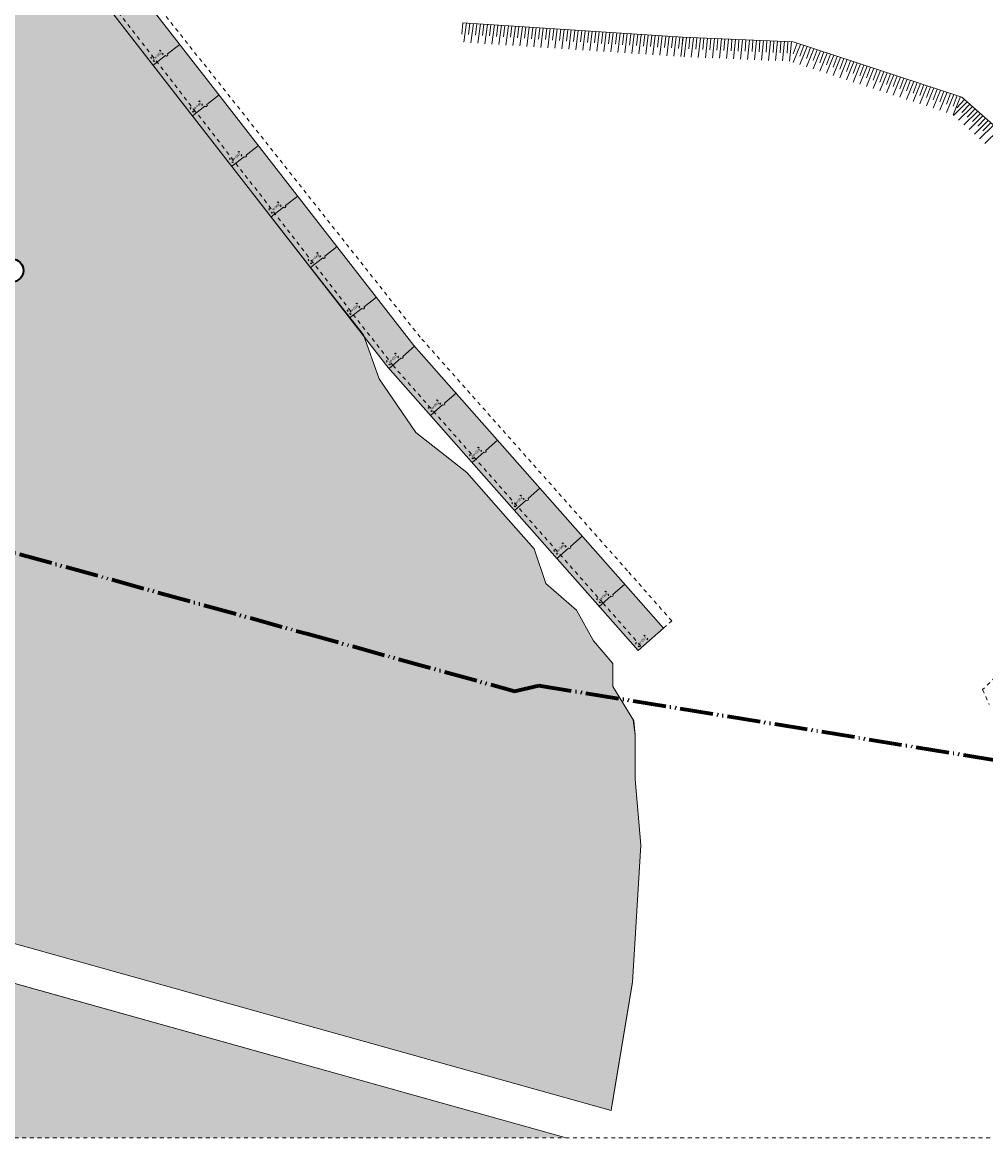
# Model space of a CAD drawing. Extents: x -294884 to 286267, y 0 to 1429765.
# Tile 6 of 99: x -40498 to -15314, y 171258 to 200435. Entities that reach past the tile are written whole.
import ezdxf

# ---------------------------------------------------------------- set-up
doc = ezdxf.new("R2010")
doc.units = 0
doc.header["$MEASUREMENT"] = 0
doc.linetypes.add('DASHED', pattern=[200, 100, -100])
doc.linetypes.add('DIVIDE', pattern=[1250, 862.5, -112.5, 25, -112.5, 25, -112.5])
for name, color, linetype in [('A-0019-AFDEKVLAK', 1, 'Continuous'), ('A-0030-STRAMIEN', 1, 'Continuous'), ('A-0306--', 1, 'Continuous'), ('A-0307-TEKST', 7, 'Continuous')]:
    doc.layers.add(name, color=color, linetype=linetype)

# ---------------------------------------------------------------- blocks, each defined once
blk = doc.blocks.new('M-NIEUW_10')
at = {"linetype": 'Continuous', "lineweight": 5}
for color, points in [(111, [(43065, 90595.2), (43065, 93287), (45074.1, 94460), (47050, 94820), (48805, 97610), (49550, 99100), (49650, 99300), (50100, 99800), (50650, 100700), (51300, 101200), (51750, 102100), (52500, 102850), (52700, 103350), (53200, 103900), (53950, 104950), (54750, 105700), (55150, 106650), (59564.9, 111953.1), (59615, 111952), (59630.4, 112498), (59640.3, 112839), (59459.3, 112844.6), (59519.3, 114827), (65260.2, 114555.7), (65204.9, 113169.3), (65184.6, 112719), (64997.8, 112724.3), (64972.5, 111837.3), (65022.8, 111836.2), (69463.3, 106118.8), (72496.4, 102213.7), (73883.9, 100446.6), (74300, 99300), (75250, 97900), (76585.3, 96850), (77600, 95700), (78350, 94850), (78650, 93950), (79450, 93250), (79900, 92450), (80400, 91850), (80400, 91250), (80950, 90350), (80983.8, 89988.3), (80983.8, 88830), (81140, 87100), (80920, 83520), (80357, 80160)]), (8, [(65960.8, 112690.2), (65942.5, 112093.2), (69959.2, 106921.5), (75203.5, 100169.2), (81730.2, 92777.9), (81067.6, 92192.7), (74522.4, 99605), (65022.8, 111836.2), (64972.5, 111837.3), (64997.8, 112724.3), (65122.1, 112720.8)])]:
    blk.add_hatch(color=color, dxfattribs=at).paths.add_polyline_path(points, flags=0)
at = {"layer": 'A-0019-AFDEKVLAK', "linetype": 'Continuous', "lineweight": 5}
blk.add_hatch(color=254, dxfattribs=at).paths.add_polyline_path([(43065, 89556.8), (79187, 79449), (43065, 79449)], flags=0)
at = {"color": 7, "linetype": 'DASHED', "lineweight": 0}
blk.add_lwpolyline([(43065, 79449), (43065, 152599), (167865, 152599), (167865, 79449)], close=True, dxfattribs=at)
at = {"color": 1, "linetype": 'DIVIDE', "lineweight": 70}
blk.add_lwpolyline([(46390.7, 100305.9), (50442.1, 98721.3), (72392.4, 92637.8), (77830.2, 91130.7), (78466.9, 91281.4), (118511.6, 84729.6), (161894.4, 81134.1), (145295.8, 99667.1), (151034, 122576.9), (157878.9, 128459.7), (160422, 139922.3), (159403.2, 149352.2), (99198.7, 139182.7), (99843.2, 135366.9), (56711.1, 132050.5), (56814.7, 113020.6)], close=True, dxfattribs=at)
at = {"color": 111, "linetype": 'Continuous', "lineweight": 13}
blk.add_lwpolyline([(65022.8, 111836.2), (69463.3, 106118.8), (72496.4, 102213.7), (73883.9, 100446.6), (74300, 99300), (75250, 97900), (76585.3, 96850), (77600, 95700), (78350, 94850), (78650, 93950), (79450, 93250), (79900, 92450), (80400, 91850), (80400, 91250), (80950, 90350), (80983.8, 89988.3), (80983.8, 88830), (81140, 87100), (80920, 83520), (80357, 80160), (43065, 90595.2)], dxfattribs=at)
at = {"color": 8, "linetype": 'Continuous', "lineweight": 13}
blk.add_lwpolyline([(65122.1, 112720.8), (64997.8, 112724.3), (64972.5, 111837.3), (65022.8, 111836.2), (74522.4, 99605), (81067.6, 92192.7), (81730.2, 92777.9), (75203.5, 100169.2), (69959.2, 106921.5), (65942.5, 112093.2), (65960.8, 112690.2)], close=True, dxfattribs=at)
at = {"color": 7, "linetype": 'Continuous', "lineweight": 18}
blk.add_lwpolyline([(65960.8, 112690.2), (64997.8, 112724.3), (64972.5, 111837.3), (65022.8, 111836.2), (74522.4, 99605), (81067.6, 92192.7), (81730.2, 92777.9), (75203.5, 100169.2), (69959.2, 106921.5), (65942.5, 112093.2), (65942.5, 112093.2), (65960.8, 112690.2)], dxfattribs=at)
at = {"color": 1, "linetype": 'DASHED', "lineweight": 13}
for points in [[(81730.2, 92777.9), (81945.2, 92967.7), (80787.5, 94278.8), (75365.9, 100390), (66485, 111614.4), (66527, 112669.2)], [(65151, 111883.1), (74653.7, 99652.7), (80147.3, 93431.3), (81165, 92278.8)], [(99138.8, 100009.7), (90070, 91168.8), (90242.9, 90778.4)]]:
    blk.add_lwpolyline(points, dxfattribs=at)
at = {"color": 9, "linetype": 'Continuous', "lineweight": 13}
for points in [[(76452.4, 108317.3), (76484.1, 108614.1)], [(76484.1, 108614.1), (82236, 108233.8), (85115.5, 108111.6), (89531.3, 106667.7), (92359.7, 104162.2), (95413.5, 100074), (94845.4, 96002.5)], [(76575.3, 108607.9), (76509, 108103.1)], [(76635.3, 108305.2), (76667, 108601.9)], [(76758.2, 108595.8), (76691.8, 108091)], [(76818.2, 108293.1), (76849.8, 108589.8)], [(76940.9, 108583.7), (76874.7, 108078.9)], [(77001.2, 108281.1), (77032.7, 108577.7)], [(77124, 108571.6), (77057.7, 108066.9)], [(77184.1, 108268.8), (77215.8, 108565.7)], [(77306.8, 108559.6), (77240.6, 108054.8)], [(77366.9, 108256.8), (77398.6, 108553.6)], [(77489.7, 108547.5), (77423.4, 108042.7)], [(77549.7, 108244.8), (77581.5, 108541.6)], [(77672.6, 108535.5), (77606.3, 108030.7)], [(77732.6, 108232.8), (77764.4, 108529.4)], [(77855.5, 108523.4), (77789.1, 108018.5)], [(77915.5, 108220.6), (77947.2, 108517.3)], [(78038.3, 108511.2), (77972, 108006.5)], [(78098.4, 108208.6), (78130.2, 108505.2)], [(78221.2, 108499.1), (78155, 107994.3)], [(78281.2, 108196.4), (78313.1, 108493.2)], [(78404.1, 108487), (78337.8, 107982.3)], [(78464.1, 108184.3), (78496, 108481.1)], [(78586.9, 108475), (78520.6, 107970.1)], [(78647.2, 108172.2), (78678.8, 108468.9)], [(78769.9, 108462.8), (78703.7, 107958.1)], [(78830, 108160.2), (78861.7, 108456.9)], [(78952.8, 108450.8), (78886.5, 107946)], [(79012.8, 108148.1), (79044.6, 108444.8)], [(79135.7, 108438.7), (79069.4, 107933.8)], [(79195.7, 108135.9), (79227.4, 108432.6)], [(79318.6, 108426.6), (79252.2, 107921.8)], [(79378.6, 108123.9), (79410.3, 108420.6)], [(79501.3, 108414.4), (79435.1, 107909.7)], [(79561.6, 108111.8), (79593.1, 108408.5)], [(79684.4, 108402.4), (79618.1, 107897.6)], [(79744.5, 108099.6), (79776.2, 108396.5)], [(79867.3, 108390.2), (79801, 107885.4)], [(79927.3, 108087.5), (79959, 108384.2)], [(80050.2, 108378.2), (79983.8, 107873.4)], [(80110.2, 108075.5), (80141.9, 108372.2)], [(80233, 108366.1), (80166.7, 107861.3)], [(80293.2, 108063.4), (80324.8, 108360.1)], [(80416, 108354), (80349.8, 107849.2)], [(80476.1, 108051.2), (80507.8, 108348.1)], [(80598.9, 108342), (80532.6, 107837.2)], [(80659, 108039.1), (80690.6, 108336)], [(80781.7, 108329.9), (80715.4, 107825.1)], [(80841.8, 108027.2), (80873.5, 108324)], [(80964.6, 108317.9), (80898.3, 107813.1)], [(81024.6, 108015.1), (81056.5, 108311.8)], [(81147.5, 108305.7), (81081.2, 107800.9)], [(81207.6, 108003), (81239.2, 108299.7)], [(81330.3, 108293.6), (81264.1, 107788.8)], [(81390.5, 107990.9), (81422.3, 108287.6)], [(81513.2, 108281.5), (81447, 107776.7)], [(81573.3, 107978.7), (81605.1, 108275.6)], [(81696.1, 108269.4), (81629.9, 107764.6)], [(81756.1, 107966.7), (81788, 108263.5)], [(81879, 108257.4), (81812.7, 107752.5)], [(81939.2, 107954.6), (81970.8, 108251.3)], [(82061.9, 108245.2), (81995.7, 107740.4)], [(82122.1, 107942.5), (82153.7, 108239.2)], [(82244.8, 108233.2), (82178.5, 107728.4)], [(82211.3, 107936.2), (82236, 108233.6)], [(82327.3, 108229.6), (82272.9, 107723.3)], [(82394.5, 107928.4), (82419.1, 108225.7)], [(82510.4, 108221.9), (82456, 107715.6)], [(82577.6, 107920.7), (82602.2, 108218)], [(82693.4, 108214.1), (82639.1, 107707.9)], [(82760.8, 107912.9), (82785.3, 108210.3)], [(82876.7, 108206.4), (82822.4, 107700.1)], [(82943.9, 107905), (82968.6, 108202.6)], [(83059.8, 108198.6), (83005.5, 107692.4)], [(83127, 107897.3), (83151.7, 108194.9)], [(83242.9, 108190.9), (83188.5, 107684.6)], [(83310.1, 107889.7), (83334.8, 108187.2)], [(83426, 108183.2), (83371.7, 107677)], [(83493.2, 107882), (83517.9, 108179.3)], [(83609.1, 108175.4), (83554.8, 107669.1)], [(83676.3, 107874.2), (83701, 108171.6)], [(83792.2, 108167.7), (83737.9, 107661.4)], [(83859.5, 107866.5), (83884.2, 108163.8)], [(83975.3, 108159.8), (83921.1, 107653.6)], [(84042.5, 107858.6), (84067.3, 108156.1)], [(84158.4, 108152.1), (84104.2, 107645.9)], [(84225.6, 107850.9), (84250.4, 108148.4)], [(84341.5, 108144.4), (84287.2, 107638.1)], [(84408.9, 107843.1), (84433.5, 108140.5)], [(84524.7, 108136.6), (84470.5, 107630.4)], [(84592, 107835.4), (84616.6, 108132.8)], [(84707.8, 108128.9), (84653.6, 107622.7)], [(84775, 107827.6), (84799.7, 108125.1)], [(84891, 108121.1), (84836.6, 107614.8)], [(84958.2, 107819.8), (84982.8, 108117.2)], [(85074.1, 108113.4), (85019.7, 107607.1)], [(85117.6, 107797.3), (85221.5, 108077)], [(85308.4, 108048.5), (85119.4, 107575.8)], [(85291.8, 107740.2), (85395.9, 108020)], [(85482.7, 107991.5), (85293.5, 107518.8)], [(85466, 107683.3), (85570, 107963)], [(85656.9, 107934.6), (85467.7, 107461.8)], [(85640.2, 107626.4), (85744.2, 107906)], [(85831, 107877.6), (85641.9, 107404.9)], [(85814.5, 107569.5), (85918.4, 107849.1)], [(86005.3, 107820.6), (85816.3, 107347.9)], [(85988.7, 107512.4), (86092.8, 107792.2)], [(86179.5, 107763.7), (85990.5, 107291.1)], [(86162.9, 107455.5), (86267, 107735.3)], [(86353.7, 107706.9), (86164.6, 107234.1)], [(86337.1, 107398.7), (86441.2, 107678.4)], [(86528, 107650), (86338.9, 107177.3)], [(86511.2, 107341.8), (86615.5, 107621.4)], [(86702.2, 107593), (86513.1, 107120.2)], [(86685.5, 107284.8), (86789.6, 107564.4)], [(86876.3, 107536), (86687.3, 107063.3)], [(86859.8, 107227.9), (86963.9, 107507.4)], [(87050.6, 107479), (86861.5, 107006.3)], [(87033.8, 107170.8), (87138.1, 107450.5)], [(87224.8, 107422.1), (87035.7, 106949.4)], [(87208, 107113.9), (87312.3, 107393.6)], [(87398.9, 107365.2), (87209.8, 106892.4)], [(87382.4, 107056.9), (87486.5, 107336.6)], [(87573.2, 107308.2), (87384.2, 106835.4)], [(87556.6, 107000), (87660.7, 107279.7)], [(87747.4, 107251.2), (87558.4, 106778.5)], [(87731, 106943.1), (87834.9, 107222.8)], [(87921.8, 107194.3), (87732.8, 106721.6)], [(87905.1, 106886), (88009.3, 107165.8)], [(88096, 107137.3), (87906.9, 106664.5)], [(88079.3, 106829.1), (88183.4, 107108.8)], [(88270.3, 107080.4), (88081.1, 106607.6)], [(88253.5, 106772.2), (88357.6, 107051.9)], [(88444.4, 107023.4), (88255.3, 106550.7)], [(88427.9, 106715.3), (88531.8, 106994.9)], [(88618.8, 106966.5), (88429.7, 106493.8)], [(88602, 106658.2), (88706.2, 106938)], [(88792.9, 106909.5), (88603.9, 106436.8)], [(88776.2, 106601.3), (88880.4, 106881.1)], [(88967.2, 106852.7), (88778, 106379.9)], [(88950.4, 106544.5), (89054.6, 106824.2)], [(89141.4, 106795.8), (88952.3, 106323.1)], [(89124.6, 106487.6), (89228.8, 106767.2)], [(89315.6, 106738.7), (89126.4, 106266)], [(89298.9, 106430.6), (89402.9, 106710.2)], [(89489.7, 106681.8), (89300.5, 106209.1)], [(89668.3, 106546.2), (89306.7, 106187.6)], [(89393.2, 106391.5), (89600, 106606.8)], [(89805.5, 106424.6), (89443.9, 106066.1)], [(89530.4, 106270), (89737.1, 106485.3)], [(89942.6, 106303.2), (89581.1, 105944.6)], [(89667.6, 106148.6), (89874.3, 106363.7)], [(89804.9, 106027), (90011.5, 106242.2)], [(90079.9, 106181.6), (89718.5, 105823)], [(90217.1, 106060), (89855.7, 105701.5)], [(89942, 105905.4), (90148.8, 106120.6)], [(90354.3, 105938.6), (89992.8, 105580)], [(90079.2, 105783.9), (90286, 105999.2)], [(90491.5, 105817.1), (90130.1, 105458.6)]]:
    blk.add_lwpolyline(points, dxfattribs=at)
at = {"color": 1, "linetype": 'Continuous', "lineweight": 13}
for points in [[(68386.6, 107505.2), (68708.9, 107755.3, 0.999686), (68764.2, 107798.4), (69086.4, 108048.6)], [(69414.1, 106182.3), (69736.3, 106432.5, 0.999686), (69791.6, 106475.5), (70113.9, 106725.7)], [(70441.5, 104859.5), (70763.8, 105109.6, 0.999686), (70819.1, 105152.7), (71141.3, 105402.9)], [(71469, 103536.6), (71791.2, 103786.8, 0.999686), (71846.5, 103829.8), (72168.8, 104080)], [(72496.4, 102213.7), (72818.7, 102463.9, 0.999686), (72874, 102506.9), (73196.2, 102757.1)], [(73523.9, 100890.9), (73846.2, 101141, 0.999686), (73901.5, 101184.1), (74223.7, 101434.3)], [(74553.5, 99569.7), (74859.4, 99839.7, 0.999686), (74911.9, 99886.1), (75217.7, 100156.1)], [(75648.8, 98349.7), (75954.7, 98619.7, 0.999686), (76007.1, 98666.1), (76313, 98936.1)], [(76723.8, 97111.9), (77029.7, 97381.9, 0.999686), (77082.2, 97428.3), (77388, 97698.3)], [(77832.5, 95856.3), (78138.4, 96126.3, 0.999686), (78190.9, 96172.7), (78496.7, 96442.7)], [(78941.2, 94600.8), (79247.1, 94870.7, 0.999686), (79299.6, 94917.2), (79605.4, 95187.1)], [(80049.9, 93345.2), (80355.8, 93615.2, 0.999686), (80408.2, 93661.6), (80714.1, 93931.6)]]:
    blk.add_lwpolyline(points, format="xyb", dxfattribs=at)
for points in [[(80950, 90350), (80400, 91250), (80400, 91850), (79900, 92450), (79450, 93250), (78650, 93950), (78350, 94850), (77600, 95700), (76585.3, 96850), (75250, 97900), (74300, 99300), (73883.9, 100446.6)], [(80931.7, 90380), (80983.8, 89988.3), (80983.8, 88830), (81140, 87100), (80920, 83520), (80403.9, 80440), (80357, 80160)]]:
    blk.add_lwpolyline(points, dxfattribs=at)
at = {"layer": 'A-0019-AFDEKVLAK', "color": 254, "linetype": 'Continuous', "lineweight": 13}
blk.add_lwpolyline([(79187, 79449), (43065, 89556.8)], dxfattribs=at)
at = {"layer": 'A-0030-STRAMIEN', "color": 1, "linetype": 'Continuous', "lineweight": 13}
blk.add_lwpolyline([(43065, 89556.8), (48552.6, 88021.2), (79187, 79449)], dxfattribs=at)
at = {"layer": 'A-0306--', "color": 1, "linetype": 'Continuous', "lineweight": 13}
for points in [[(68349.4, 107721.3), (68325.7, 107702.9), (68344.1, 107679.2)], [(68549.5, 107876.7), (68573.1, 107895.1), (68591.5, 107871.4)], [(68629.2, 107774), (68652.9, 107792.4), (68634.5, 107816.1)], [(68429.1, 107618.6), (68405.4, 107600.2), (68387, 107623.9)], [(69576.9, 106553.8), (69600.6, 106572.2), (69619, 106548.6)], [(69376.8, 106398.4), (69353.1, 106380), (69371.5, 106356.3)], [(69456.6, 106295.8), (69432.9, 106277.4), (69414.5, 106301.1)], [(69656.6, 106451.2), (69680.3, 106469.6), (69661.9, 106493.3)], [(70404.3, 105075.6), (70380.6, 105057.2), (70399, 105033.5)], [(70604.3, 105231), (70628, 105249.4), (70646.5, 105225.7)], [(70684.1, 105128.3), (70707.8, 105146.7), (70689.4, 105170.4)], [(70484, 104972.9), (70460.3, 104954.5), (70441.9, 104978.2)], [(71631.8, 103908.1), (71655.5, 103926.5), (71673.9, 103902.8)], [(71431.7, 103752.7), (71408, 103734.3), (71426.4, 103710.6)], [(71511.5, 103650.1), (71487.8, 103631.6), (71469.4, 103655.3)], [(71711.5, 103805.5), (71735.2, 103823.9), (71716.8, 103847.5)], [(72459.2, 102429.9), (72435.5, 102411.5), (72453.9, 102387.8)], [(72659.3, 102585.3), (72683, 102603.7), (72701.4, 102580)], [(72739, 102482.6), (72762.7, 102501), (72744.3, 102524.7)], [(72538.9, 102327.2), (72515.2, 102308.8), (72496.8, 102332.5)], [(73686.7, 101262.4), (73710.4, 101280.8), (73728.8, 101257.1)], [(73486.6, 101107), (73462.9, 101088.6), (73481.3, 101064.9)], [(73566.4, 101004.3), (73542.7, 100985.9), (73524.3, 101009.6)], [(73766.5, 101159.7), (73790.2, 101178.1), (73771.8, 101201.8)], [(74696.1, 99949.9), (74718.6, 99969.7), (74738.5, 99947.2)], [(74782.2, 99852.4), (74804.7, 99872.3), (74784.8, 99894.8)], [(74506.2, 99782.1), (74483.7, 99762.3), (74503.6, 99739.8)], [(74592.3, 99684.7), (74569.8, 99664.9), (74549.9, 99687.3)], [(75791.4, 98729.8), (75813.9, 98749.7), (75833.7, 98727.2)], [(75877.4, 98632.4), (75899.9, 98652.2), (75880.1, 98674.7)], [(75601.5, 98562.2), (75579, 98542.3), (75598.8, 98519.8)], [(75687.5, 98464.7), (75665, 98444.9), (75645.2, 98467.3)], [(76866.4, 97492), (76888.9, 97511.9), (76908.8, 97489.4)], [(76676.5, 97324.3), (76654, 97304.5), (76673.9, 97282)], [(76762.6, 97226.9), (76740.1, 97207), (76720.2, 97229.5)], [(76952.5, 97394.6), (76975, 97414.4), (76955.1, 97436.9)], [(77785.2, 96068.8), (77762.7, 96048.9), (77782.6, 96026.4)], [(77975.1, 96236.5), (77997.6, 96256.3), (78017.5, 96233.8)], [(78061.2, 96139), (78083.7, 96158.9), (78063.8, 96181.4)], [(77871.3, 95971.3), (77848.8, 95951.5), (77828.9, 95974)], [(78882.5, 94826.2), (78860, 94806.3), (78879.8, 94783.9)], [(79072.4, 94993.9), (79094.9, 95013.7), (79114.7, 94991.3)], [(79158.4, 94896.4), (79180.9, 94916.3), (79161, 94938.8)], [(78968.5, 94728.8), (78946, 94708.9), (78926.2, 94731.4)], [(80192.5, 93725.3), (80215, 93745.2), (80234.8, 93722.7)], [(80278.5, 93627.9), (80301, 93647.8), (80281.2, 93670.2)], [(80002.6, 93557.7), (79980.1, 93537.8), (80000, 93515.3)], [(80088.6, 93460.2), (80066.2, 93440.4), (80046.3, 93462.8)], [(81210.2, 92572.9), (81232.7, 92592.7), (81252.5, 92570.2)], [(81296.2, 92475.4), (81318.7, 92495.3), (81298.9, 92517.8)], [(81020.3, 92405.2), (80997.8, 92385.3), (81017.7, 92362.8)], [(81106.3, 92307.7), (81083.8, 92287.9), (81064, 92310.4)]]:
    blk.add_lwpolyline(points, dxfattribs=at)
at = {"layer": 'A-0307-TEKST', "color": 7, "linetype": 'Continuous', "char_height": 63, "attachment_point": 7, "line_spacing_factor": 1.333333}
for s, insert, rotation in [('{\\fArial|b0|i0|c12|p0;zw-045}', (68401.7, 107635.3), 37.83574), ('{\\fArial|b0|i0|c12|p0;zw-046}', (69429.1, 106312.4), 37.8359), ('{\\fArial|b0|i0|c12|p0;zw-047}', (70456.6, 104989.6), 37.83673), ('{\\fArial|b0|i0|c12|p0;zw-048}', (71484, 103666.7), 37.83574), ('{\\fArial|b0|i0|c12|p0;zw-049}', (72511.5, 102343.9), 37.8359), ('{\\fArial|b0|i0|c12|p0;zw-050}', (73538.9, 101021), 37.8359), ('{\\fArial|b0|i0|c12|p0;zw-051}', (74563.8, 99699.6), 41.44808), ('{\\fArial|b0|i0|c12|p0;zw-052}', (75659.1, 98479.6), 41.4451), ('{\\fArial|b0|i0|c12|p0;zw-053}', (76734.1, 97241.8), 41.4459), ('{\\fArial|b0|i0|c12|p0;zw-054}', (77842.8, 95986.2), 41.4451), ('{\\fArial|b0|i0|c12|p0;zw-055}', (78940.1, 94743.7), 41.44529), ('{\\fArial|b0|i0|c12|p0;zw-056}', (80060.2, 93475.1), 41.44476), ('{\\fArial|b0|i0|c12|p0;zw-057}', (81077.9, 92322.6), 41.44549)]:
    blk.add_mtext(s, dxfattribs=dict(at, insert=insert, rotation=rotation))
at = {"linetype": 'Continuous'}
blk.add_wipeout([(64706.8, 102434.1), (64738, 102431.2), (64768.8, 102425), (64798.8, 102415.6), (64827.6, 102403.1), (64855, 102387.7), (64880.6, 102369.6), (64904.1, 102348.8), (64925.4, 102325.7), (64944.2, 102300.5), (64960.2, 102273.5), (64973.2, 102244.9), (64983.3, 102215.2), (64990.1, 102184.5), (64993.8, 102153.4), (64994.1, 102122), (64991.2, 102090.7), (64985, 102059.9), (64975.6, 102029.9), (64963.2, 102001.1), (64947.8, 101973.7), (64929.6, 101948.1), (64908.8, 101924.6), (64885.7, 101903.3), (64860.5, 101884.6), (64833.5, 101868.6), (64805, 101855.5), (64775.2, 101845.4), (64744.6, 101838.6), (64713.4, 101835), (64682, 101834.6), (64650.7, 101837.5), (64619.9, 101843.7), (64589.9, 101853.1), (64561.1, 101865.6), (64533.8, 101881), (64508.2, 101899.1), (64484.6, 101919.9), (64463.3, 101943), (64444.6, 101968.2), (64428.6, 101995.2), (64415.5, 102023.8), (64405.5, 102053.5), (64398.6, 102084.2), (64395, 102115.4), (64394.6, 102146.8), (64397.6, 102178), (64403.8, 102208.8), (64413.1, 102238.8), (64425.6, 102267.6), (64441, 102295), (64459.2, 102320.6), (64479.9, 102344.1), (64503, 102365.4), (64528.2, 102384.1), (64555.2, 102400.1), (64583.8, 102413.2), (64613.5, 102423.3), (64644.2, 102430.1), (64675.4, 102433.8)], dxfattribs=at).dxf.layer = 'A-0030-STRAMIEN'
at = {"layer": 'A-0030-STRAMIEN', "color": 4, "linetype": 'Continuous', "lineweight": 35}
blk.add_circle((64694.4, 102134.4), 300, dxfattribs=at)

msp = doc.modelspace()

# ---------------------------------------------------------------- block references
msp.add_blockref('M-NIEUW_10', (-105465, 91809))

doc.saveas('drawing.dxf')
